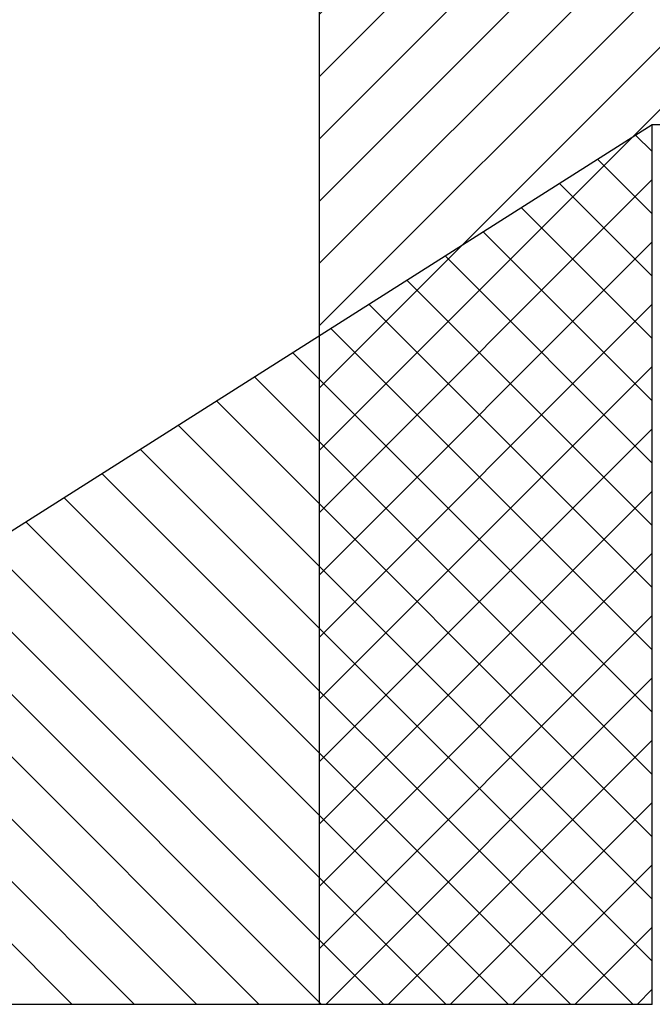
# Model space of a CAD drawing. Header units: millimetres. Extents: x 0 to 39025, y 0 to 11880.
# Tile 34 of 40: x 22571 to 23711, y 8254 to 10029. Entities that reach past the tile are written whole.
import ezdxf

# ---------------------------------------------------------------- set-up
doc = ezdxf.new("R2010")
doc.units = ezdxf.units.MM
doc.layers.add('ODMIKI funkcionalni', color=253, linetype='Continuous')
doc.layers.add('ODMIKI varnostni', color=252, linetype='Continuous')

msp = doc.modelspace()

# ---------------------------------------------------------------- hatches: boundary and pattern name
at = {"layer": 'ODMIKI funkcionalni'}
h = msp.add_hatch(dxfattribs=at)
h.set_pattern_fill('ANSI31', color=256, scale=25)
h.set_pattern_definition([(45, (13828.614, -4969.06), (-56.1266, 56.1266), [])])
h.paths.add_polyline_path([(26086.4, 10839.9), (23111.4, 10839.9), (23111.4, 8254.1), (23711.3, 8254.1), (23711.3, 9840), (25286.5, 9840), (25286.5, 8254.1), (26086.4, 8254.1)])
at = {"layer": 'ODMIKI varnostni'}
h = msp.add_hatch(dxfattribs=at)
h.set_pattern_fill('ANSI31', color=256, scale=25, angle=90)
h.set_pattern_definition([(135, (52004.59, 2376.62), (-56.1266, -56.1266), [])])
h.paths.add_polyline_path([(23711.3, 9839.9), (21211.4, 8254.1), (23711.3, 8254.1)])

# ---------------------------------------------------------------- linework, layer by layer
at = {"layer": 'ODMIKI funkcionalni'}
for p, q in [((23111.4, 8255.9), (23111.4, 10839.9)), ((23711.3, 8254.1), (23711.3, 9840)), ((23711.3, 9840), (25286.5, 9840)), ((23711.3, 8254.1), (23111.4, 8254.1))]:
    msp.add_line(p, q, dxfattribs=at)
at = {"layer": 'ODMIKI varnostni'}
for p, q in [((21211.4, 8254.1), (23711.3, 9839.9)), ((23711.3, 8254.1), (23711.3, 9839.9)), ((23711.3, 8254.1), (21211.4, 8254.1))]:
    msp.add_line(p, q, dxfattribs=at)

doc.saveas('drawing.dxf')
